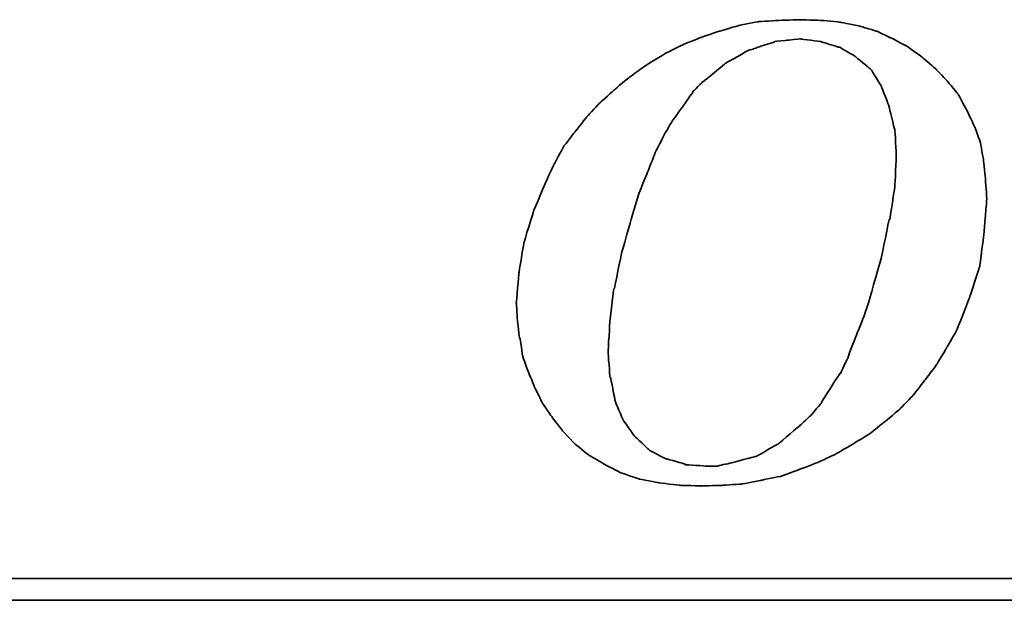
# Model space of a CAD drawing. Header units: millimetres. Extents: x 38 to 575, y 147 to 337.
# Tile 33 of 49: x 434.45 to 444.04, y 206.81 to 212.46. Entities that reach past the tile are written whole.
import ezdxf

# ---------------------------------------------------------------- set-up
doc = ezdxf.new("R2010")
doc.units = ezdxf.units.MM
doc.header["$LTSCALE"] = 0.15
doc.layers.add('DIM', color=4, linetype='CONTINUOUS')
doc.layers.add('layer 1', color=7, linetype='CONTINUOUS')

# ---------------------------------------------------------------- blocks, each defined once
blk = doc.blocks.new('TBI MOTION logo(完整正式版)')
at = {"layer": 'layer 1', "color": 22, "lineweight": 35}
for points, knots in [([(-11.34375, -6.98375), (-11.34375, -6.98375), (-10.91375, -7.43875), (-10.91375, -7.43875), (-10.91375, -7.43875), (-10.91375, -7.43875), (-10.38625, -7.87125), (-10.38625, -7.87125), (-10.38625, -7.87125), (-10.38625, -7.87125), (-9.81125, -8.20375), (-9.81125, -8.20375), (-9.81125, -8.20375), (-9.81125, -8.20375), (-9.21125, -8.51875), (-9.21125, -8.51875), (-9.21125, -8.51875), (-9.21125, -8.51875), (-8.51625, -8.75875), (-8.51625, -8.75875), (-8.51625, -8.75875), (-8.51625, -8.75875), (-7.77125, -8.90375), (-7.77125, -8.90375), (-7.77125, -8.90375), (-7.77125, -8.90375), (-6.97875, -8.99875), (-6.97875, -8.99875), (-6.97875, -8.99875), (-6.97875, -8.99875), (-6.14125, -9.02375), (-6.14125, -9.02375), (-6.14125, -9.02375), (-6.14125, -9.02375), (-5.37125, -8.99875), (-5.37125, -8.99875), (-5.37125, -8.99875), (-5.37125, -8.99875), (-4.65375, -8.94875), (-4.65375, -8.94875), (-4.65375, -8.94875), (-4.65375, -8.94875), (-3.93375, -8.80625), (-3.93375, -8.80625), (-3.93375, -8.80625), (-3.93375, -8.80625), (-3.21375, -8.66375), (-3.21375, -8.66375), (-3.21375, -8.66375), (-3.21375, -8.66375), (-2.49375, -8.39875), (-2.49375, -8.39875), (-2.49375, -8.39875), (-2.49375, -8.39875), (-1.79875, -8.13375), (-1.79875, -8.13375), (-1.79875, -8.13375), (-1.79875, -8.13375), (-1.17375, -7.84375), (-1.17375, -7.84375), (-1.17375, -7.84375), (-1.17375, -7.84375), (-0.52375, -7.46375), (-0.52375, -7.46375), (-0.52375, -7.46375), (-0.52375, -7.46375), (0.10124, -7.07875), (0.10124, -7.07875), (0.10124, -7.07875), (0.10124, -7.07875), (0.67625, -6.62375), (0.67625, -6.62375), (0.67625, -6.62375), (0.67625, -6.62375), (1.24874, -6.14375), (1.24874, -6.14375), (1.24874, -6.14375), (1.24874, -6.14375), (1.72874, -5.64125), (1.72874, -5.64125), (1.72874, -5.64125), (1.72874, -5.64125), (2.18624, -5.06375), (2.18624, -5.06375), (2.18624, -5.06375), (2.18624, -5.06375), (2.61625, -4.48874), (2.61625, -4.48874), (2.61625, -4.48874), (2.61625, -4.48874), (3.00125, -3.83874), (3.00125, -3.83874), (3.00125, -3.83874), (3.00125, -3.83874), (3.36124, -3.21374), (3.36124, -3.21374), (3.36124, -3.21374), (3.36124, -3.21374), (3.84374, -1.99125), (3.84374, -1.99125), (3.84374, -1.99125), (3.84374, -1.99125), (4.22625, -0.81875), (4.22625, -0.81875), (4.22625, -0.81875), (4.22625, -0.81875), (4.39125, 0.45624), (4.39125, 0.45624), (4.39125, 0.45624), (4.39125, 0.45624), (4.48874, 1.70124), (4.48874, 1.70124), (4.48874, 1.70124), (4.48874, 1.70124), (4.43874, 2.44625), (4.43874, 2.44625), (4.43874, 2.44625), (4.43874, 2.44625), (4.36874, 3.14125), (4.36874, 3.14125), (4.36874, 3.14125), (4.36874, 3.14125), (4.25125, 3.81125), (4.25125, 3.81125), (4.25125, 3.81125), (4.25125, 3.81125), (4.03124, 4.41125), (4.03124, 4.41125), (4.03124, 4.41125), (4.03124, 4.41125), (3.74374, 5.01125), (3.74374, 5.01125), (3.74374, 5.01125), (3.74374, 5.01125), (3.43124, 5.58875), (3.43124, 5.58875), (3.43124, 5.58875), (3.43124, 5.58875), (3.02625, 6.09125), (3.02625, 6.09125), (3.02625, 6.09125), (3.02625, 6.09125), (2.59374, 6.54875), (2.59374, 6.54875), (2.59374, 6.54875), (2.59374, 6.54875), (2.09124, 6.98125), (2.09124, 6.98125), (2.09124, 6.98125), (2.09124, 6.98125), (1.56124, 7.36625), (1.56124, 7.36625), (1.56124, 7.36625), (1.56124, 7.36625), (0.98624, 7.67625), (0.98624, 7.67625), (0.98624, 7.67625), (0.98624, 7.67625), (0.38624, 7.96375), (0.38624, 7.96375), (0.38624, 7.96375), (0.38624, 7.96375), (-0.25875, 8.15625), (-0.25875, 8.15625), (-0.25875, 8.15625), (-0.25875, 8.15625), (-0.98125, 8.30125), (-0.98125, 8.30125), (-0.98125, 8.30125), (-0.98125, 8.30125), (-1.70124, 8.37125), (-1.70124, 8.37125), (-1.70124, 8.37125), (-1.70124, 8.37125), (-2.49375, 8.39624), (-2.49375, 8.39624), (-2.49375, 8.39624), (-2.49375, 8.39624), (-3.28625, 8.37125), (-3.28625, 8.37125), (-3.28625, 8.37125), (-3.28625, 8.37125), (-4.05125, 8.32125), (-4.05125, 8.32125), (-4.05125, 8.32125), (-4.05125, 8.32125), (-4.77375, 8.18125), (-4.77375, 8.18125), (-4.77375, 8.18125), (-4.77375, 8.18125), (-5.51625, 7.96375), (-5.51625, 7.96375), (-5.51625, 7.96375), (-5.51625, 7.96375), (-6.21125, 7.72625), (-6.21125, 7.72625), (-6.21125, 7.72625), (-6.21125, 7.72625), (-6.92875, 7.43625), (-6.92875, 7.43625), (-6.92875, 7.43625), (-6.92875, 7.43625), (-7.57875, 7.10125), (-7.57875, 7.10125), (-7.57875, 7.10125), (-7.57875, 7.10125), (-8.24875, 6.69125), (-8.24875, 6.69125), (-8.24875, 6.69125), (-8.24875, 6.69125), (-8.84875, 6.26125), (-8.84875, 6.26125), (-8.84875, 6.26125), (-8.84875, 6.26125), (-9.42625, 5.78125), (-9.42625, 5.78125), (-9.42625, 5.78125), (-9.42625, 5.78125), (-9.95375, 5.30125), (-9.95375, 5.30125), (-9.95375, 5.30125), (-9.95375, 5.30125), (-10.43375, 4.79624), (-10.43375, 4.79624), (-10.43375, 4.79624), (-10.43375, 4.79624), (-10.88875, 4.22125), (-10.88875, 4.22125), (-10.88875, 4.22125), (-10.88875, 4.22125), (-11.29875, 3.69375), (-11.29875, 3.69375), (-11.29875, 3.69375), (-11.29875, 3.69375), (-11.63375, 3.09125), (-11.63375, 3.09125), (-11.63375, 3.09125), (-11.63375, 3.09125), (-11.91875, 2.49625), (-11.91875, 2.49625), (-11.91875, 2.49625), (-11.91875, 2.49625), (-12.44875, 1.24625), (-12.44875, 1.24625), (-12.44875, 1.24625), (-12.44875, 1.24625), (-12.80875, 0.06874), (-12.80875, 0.06874), (-12.80875, 0.06874), (-12.80875, 0.06874), (-12.99875, -1.07875), (-12.99875, -1.07875), (-12.99875, -1.07875), (-12.99875, -1.07875), (-13.09375, -2.18375), (-13.09375, -2.18375), (-13.09375, -2.18375), (-13.09375, -2.18375), (-13.04875, -2.85375), (-13.04875, -2.85375), (-13.04875, -2.85375), (-13.04875, -2.85375), (-12.97375, -3.50375), (-12.97375, -3.50375), (-12.97375, -3.50375), (-12.97375, -3.50375), (-12.95375, -3.50375), (-12.95375, -3.50375), (-12.95375, -3.50375), (-12.95375, -3.50375), (-12.85375, -4.17375), (-12.85375, -4.17375), (-12.85375, -4.17375), (-12.85375, -4.17375), (-12.63875, -4.77624), (-12.63875, -4.77624), (-12.63875, -4.77624), (-12.63875, -4.77624), (-12.39875, -5.35125), (-12.39875, -5.35125), (-12.39875, -5.35125), (-12.39875, -5.35125), (-12.11375, -5.92875), (-12.11375, -5.92875), (-12.11375, -5.92875), (-12.11375, -5.92875), (-11.75375, -6.45375), (-11.75375, -6.45375), (-11.75375, -6.45375), (-11.75375, -6.45375), (-11.34375, -6.98375), (-11.34375, -6.98375)], [0, 0, 0, 0, 0.01369863, 0.01369863, 0.01369863, 0.01369864, 0.02739726, 0.02739726, 0.02739726, 0.02739727, 0.04109589, 0.04109589, 0.04109589, 0.0410959, 0.05479452, 0.05479452, 0.05479452, 0.05479453, 0.06849315, 0.06849315, 0.06849315, 0.06849316, 0.08219178, 0.08219178, 0.08219178, 0.08219179, 0.09589041, 0.09589041, 0.09589041, 0.09589042, 0.10958904, 0.10958904, 0.10958904, 0.10958905, 0.12328767, 0.12328767, 0.12328767, 0.12328768, 0.1369863, 0.1369863, 0.1369863, 0.13698631, 0.15068493, 0.15068493, 0.15068493, 0.15068494, 0.16438356, 0.16438356, 0.16438356, 0.16438357, 0.17808219, 0.17808219, 0.17808219, 0.1780822, 0.19178082, 0.19178082, 0.19178082, 0.19178083, 0.20547945, 0.20547945, 0.20547945, 0.20547946, 0.21917808, 0.21917808, 0.21917808, 0.21917809, 0.23287671, 0.23287671, 0.23287671, 0.23287672, 0.24657534, 0.24657534, 0.24657534, 0.24657535, 0.26027397, 0.26027397, 0.26027397, 0.26027398, 0.2739726, 0.2739726, 0.2739726, 0.27397261, 0.28767123, 0.28767123, 0.28767123, 0.28767124, 0.30136986, 0.30136986, 0.30136986, 0.30136987, 0.31506849, 0.31506849, 0.31506849, 0.3150685, 0.32876712, 0.32876712, 0.32876712, 0.32876713, 0.34246575, 0.34246575, 0.34246575, 0.34246576, 0.35616438, 0.35616438, 0.35616438, 0.35616439, 0.36986301, 0.36986301, 0.36986301, 0.36986302, 0.38356164, 0.38356164, 0.38356164, 0.38356165, 0.39726027, 0.39726027, 0.39726027, 0.39726028, 0.4109589, 0.4109589, 0.4109589, 0.41095891, 0.42465753, 0.42465753, 0.42465753, 0.42465754, 0.43835616, 0.43835616, 0.43835616, 0.43835617, 0.45205479, 0.45205479, 0.45205479, 0.4520548, 0.46575342, 0.46575342, 0.46575342, 0.46575343, 0.47945205, 0.47945205, 0.47945205, 0.47945206, 0.49315068, 0.49315068, 0.49315068, 0.49315069, 0.50684932, 0.50684932, 0.50684932, 0.50684933, 0.52054795, 0.52054795, 0.52054795, 0.52054796, 0.53424658, 0.53424658, 0.53424658, 0.53424659, 0.54794521, 0.54794521, 0.54794521, 0.54794522, 0.56164384, 0.56164384, 0.56164384, 0.56164385, 0.57534247, 0.57534247, 0.57534247, 0.57534248, 0.5890411, 0.5890411, 0.5890411, 0.58904111, 0.60273973, 0.60273973, 0.60273973, 0.60273974, 0.61643836, 0.61643836, 0.61643836, 0.61643837, 0.63013699, 0.63013699, 0.63013699, 0.630137, 0.64383562, 0.64383562, 0.64383562, 0.64383563, 0.65753425, 0.65753425, 0.65753425, 0.65753426, 0.67123288, 0.67123288, 0.67123288, 0.67123289, 0.68493151, 0.68493151, 0.68493151, 0.68493152, 0.69863014, 0.69863014, 0.69863014, 0.69863015, 0.71232877, 0.71232877, 0.71232877, 0.71232878, 0.7260274, 0.7260274, 0.7260274, 0.72602741, 0.73972603, 0.73972603, 0.73972603, 0.73972604, 0.75342466, 0.75342466, 0.75342466, 0.75342467, 0.76712329, 0.76712329, 0.76712329, 0.7671233, 0.78082192, 0.78082192, 0.78082192, 0.78082193, 0.79452055, 0.79452055, 0.79452055, 0.79452056, 0.80821918, 0.80821918, 0.80821918, 0.80821919, 0.82191781, 0.82191781, 0.82191781, 0.82191782, 0.83561644, 0.83561644, 0.83561644, 0.83561645, 0.84931507, 0.84931507, 0.84931507, 0.84931508, 0.8630137, 0.8630137, 0.8630137, 0.86301371, 0.87671233, 0.87671233, 0.87671233, 0.87671234, 0.89041096, 0.89041096, 0.89041096, 0.89041097, 0.90410959, 0.90410959, 0.90410959, 0.9041096, 0.91780822, 0.91780822, 0.91780822, 0.91780823, 0.93150685, 0.93150685, 0.93150685, 0.93150686, 0.94520548, 0.94520548, 0.94520548, 0.94520549, 0.95890411, 0.95890411, 0.95890411, 0.95890412, 0.97260274, 0.97260274, 0.97260274, 0.97260275, 0.98630137, 0.98630137, 0.98630137, 0.98630138, 1, 1, 1, 1]), ([(-8.77875, 1.03124), (-8.77875, 1.03124), (-8.51625, 1.89625), (-8.51625, 1.89625), (-8.51625, 1.89625), (-8.51625, 1.89625), (-8.20375, 2.66375), (-8.20375, 2.66375), (-8.20375, 2.66375), (-8.20375, 2.66375), (-7.91625, 3.38125), (-7.91625, 3.38125), (-7.91625, 3.38125), (-7.91625, 3.38125), (-7.91625, 3.40624), (-7.91625, 3.40624), (-7.91625, 3.40624), (-7.91625, 3.40624), (-7.57875, 4.07624), (-7.57875, 4.07624), (-7.57875, 4.07624), (-7.57875, 4.07624), (-7.24375, 4.65125), (-7.24375, 4.65125), (-7.24375, 4.65125), (-7.24375, 4.65125), (-7.21875, 4.65125), (-7.21875, 4.65125), (-7.21875, 4.65125), (-7.21875, 4.65125), (-7.21875, 4.67624), (-7.21875, 4.67624), (-7.21875, 4.67624), (-7.21875, 4.67624), (-6.83625, 5.20375), (-6.83625, 5.20375), (-6.83625, 5.20375), (-6.83625, 5.20375), (-6.49875, 5.68625), (-6.49875, 5.68625), (-6.49875, 5.68625), (-6.49875, 5.68625), (-6.49875, 5.70625), (-6.49875, 5.70625), (-6.49875, 5.70625), (-6.49875, 5.70625), (-6.11625, 6.09125), (-6.11625, 6.09125), (-6.11625, 6.09125), (-6.11625, 6.09125), (-6.09125, 6.09125), (-6.09125, 6.09125), (-6.09125, 6.09125), (-6.09125, 6.09125), (-5.27375, 6.76625), (-5.27375, 6.76625), (-5.27375, 6.76625), (-5.27375, 6.76625), (-5.24875, 6.76625), (-5.24875, 6.76625), (-5.24875, 6.76625), (-5.24875, 6.76625), (-5.24875, 6.78625), (-5.24875, 6.78625), (-5.24875, 6.78625), (-5.24875, 6.78625), (-4.38875, 7.26624), (-4.38875, 7.26624), (-4.38875, 7.26624), (-4.38875, 7.26624), (-4.36125, 7.26624), (-4.36125, 7.26624), (-4.36125, 7.26624), (-4.36125, 7.26624), (-3.93375, 7.41125), (-3.93375, 7.41125), (-3.93375, 7.41125), (-3.93375, 7.41125), (-3.47375, 7.55625), (-3.47375, 7.55625), (-3.47375, 7.55625), (-3.47375, 7.55625), (-3.45375, 7.55625), (-3.45375, 7.55625), (-3.45375, 7.55625), (-3.45375, 7.55625), (-3.42875, 7.58124), (-3.42875, 7.58124), (-3.42875, 7.58124), (-3.42875, 7.58124), (-2.97375, 7.62625), (-2.97375, 7.62625), (-2.97375, 7.62625), (-2.97375, 7.62625), (-2.49375, 7.67625), (-2.49375, 7.67625), (-2.49375, 7.67625), (-2.49375, 7.67625), (-2.46875, 7.67625), (-2.46875, 7.67625), (-2.46875, 7.67625), (-2.46875, 7.67625), (-1.70124, 7.58124), (-1.70124, 7.58124), (-1.70124, 7.58124), (-1.70124, 7.58124), (-1.67875, 7.55625), (-1.67875, 7.55625), (-1.67875, 7.55625), (-1.67875, 7.55625), (-1.65375, 7.55625), (-1.65375, 7.55625), (-1.65375, 7.55625), (-1.65375, 7.55625), (-1.03125, 7.36625), (-1.03125, 7.36625), (-1.03125, 7.36625), (-1.03125, 7.36625), (-1.00625, 7.36625), (-1.00625, 7.36625), (-1.00625, 7.36625), (-1.00625, 7.36625), (-0.43124, 7.02624), (-0.43124, 7.02624), (-0.43124, 7.02624), (-0.43124, 7.02624), (-0.40625, 7.00624), (-0.40625, 7.00624), (-0.40625, 7.00624), (-0.40625, 7.00624), (0.12124, 6.57124), (0.12124, 6.57124), (0.12124, 6.57124), (0.12124, 6.57124), (0.14624, 6.54875), (0.14624, 6.54875), (0.14624, 6.54875), (0.14624, 6.54875), (0.17124, 6.52375), (0.17124, 6.52375), (0.17124, 6.52375), (0.17124, 6.52375), (0.55625, 5.89875), (0.55625, 5.89875), (0.55625, 5.89875), (0.55625, 5.89875), (0.55625, 5.87625), (0.55625, 5.87625), (0.55625, 5.87625), (0.55625, 5.87625), (0.84124, 5.15625), (0.84124, 5.15625), (0.84124, 5.15625), (0.84124, 5.15625), (0.84124, 5.13125), (0.84124, 5.13125), (0.84124, 5.13125), (0.84124, 5.13125), (1.03624, 4.31875), (1.03624, 4.31875), (1.03624, 4.31875), (1.03624, 4.31875), (1.05624, 4.31875), (1.05624, 4.31875), (1.05624, 4.31875), (1.05624, 4.31875), (1.05624, 4.29125), (1.05624, 4.29125), (1.05624, 4.29125), (1.05624, 4.29125), (1.10625, 3.33125), (1.10625, 3.33125), (1.10625, 3.33125), (1.10625, 3.33125), (1.10625, 3.30875), (1.10625, 3.30875), (1.10625, 3.30875), (1.10625, 3.30875), (1.05624, 2.20624), (1.05624, 2.20624), (1.05624, 2.20624), (1.05624, 2.20624), (1.05624, 2.18124), (1.05624, 2.18124), (1.05624, 2.18124), (1.05624, 2.18124), (0.86624, 0.93624), (0.86624, 0.93624), (0.86624, 0.93624), (0.86624, 0.93624), (0.84124, 0.93624), (0.84124, 0.93624), (0.84124, 0.93624), (0.84124, 0.93624), (0.55625, -0.45874), (0.55625, -0.45874), (0.55625, -0.45874), (0.55625, -0.45874), (0.12124, -1.99125), (0.12124, -1.99125), (0.12124, -1.99125), (0.12124, -1.99125), (0.12124, -2.01874), (0.12124, -2.01874), (0.12124, -2.01874), (0.12124, -2.01874), (-0.13874, -2.78375), (-0.13874, -2.78375), (-0.13874, -2.78375), (-0.13874, -2.78375), (-0.43124, -3.50375), (-0.43124, -3.50375), (-0.43124, -3.50375), (-0.43124, -3.50375), (-0.69375, -4.19875), (-0.69375, -4.19875), (-0.69375, -4.19875), (-0.69375, -4.19875), (-0.69375, -4.22375), (-0.69375, -4.22375), (-0.69375, -4.22375), (-0.69375, -4.22375), (-0.98125, -4.82374), (-0.98125, -4.82374), (-0.98125, -4.82374), (-0.98125, -4.82374), (-1.00625, -4.82374), (-1.00625, -4.82374), (-1.00625, -4.82374), (-1.00625, -4.82374), (-1.33875, -5.35125), (-1.33875, -5.35125), (-1.33875, -5.35125), (-1.33875, -5.35125), (-1.67875, -5.87875), (-1.67875, -5.87875), (-1.67875, -5.87875), (-1.67875, -5.87875), (-1.67875, -5.90375), (-1.67875, -5.90375), (-1.67875, -5.90375), (-1.67875, -5.90375), (-2.05875, -6.35875), (-2.05875, -6.35875), (-2.05875, -6.35875), (-2.05875, -6.35875), (-2.08375, -6.38375), (-2.08375, -6.38375), (-2.08375, -6.38375), (-2.08375, -6.38375), (-2.46875, -6.74375), (-2.46875, -6.74375), (-2.46875, -6.74375), (-2.46875, -6.74375), (-3.25875, -7.41625), (-3.25875, -7.41625), (-3.25875, -7.41625), (-3.25875, -7.41625), (-3.28625, -7.43875), (-3.28625, -7.43875), (-3.28625, -7.43875), (-3.28625, -7.43875), (-4.12375, -7.91875), (-4.12375, -7.91875), (-4.12375, -7.91875), (-4.12375, -7.91875), (-4.14875, -7.91875), (-4.14875, -7.91875), (-4.14875, -7.91875), (-4.14875, -7.91875), (-4.17125, -7.91875), (-4.17125, -7.91875), (-4.17125, -7.91875), (-4.17125, -7.91875), (-5.03375, -8.15875), (-5.03375, -8.15875), (-5.03375, -8.15875), (-5.03375, -8.15875), (-5.51625, -8.25625), (-5.51625, -8.25625), (-5.51625, -8.25625), (-5.51625, -8.25625), (-5.54125, -8.27875), (-5.54125, -8.27875), (-5.54125, -8.27875), (-5.54125, -8.27875), (-5.56375, -8.27875), (-5.56375, -8.27875), (-5.56375, -8.27875), (-5.56375, -8.27875), (-5.99625, -8.27875), (-5.99625, -8.27875), (-5.99625, -8.27875), (-5.99625, -8.27875), (-6.76375, -8.23125), (-6.76375, -8.23125), (-6.76375, -8.23125), (-6.76375, -8.23125), (-6.78875, -8.23125), (-6.78875, -8.23125), (-6.78875, -8.23125), (-6.78875, -8.23125), (-6.78875, -8.20375), (-6.78875, -8.20375), (-6.78875, -8.20375), (-6.78875, -8.20375), (-7.45875, -8.01375), (-7.45875, -8.01375), (-7.45875, -8.01375), (-7.45875, -8.01375), (-7.48375, -8.01375), (-7.48375, -8.01375), (-7.48375, -8.01375), (-7.48375, -8.01375), (-7.50875, -8.01375), (-7.50875, -8.01375), (-7.50875, -8.01375), (-7.50875, -8.01375), (-8.13125, -7.67875), (-8.13125, -7.67875), (-8.13125, -7.67875), (-8.13125, -7.67875), (-8.15625, -7.65375), (-8.15625, -7.65375), (-8.15625, -7.65375), (-8.15625, -7.65375), (-8.65875, -7.17375), (-8.65875, -7.17375), (-8.65875, -7.17375), (-8.65875, -7.17375), (-8.68375, -7.14875), (-8.68375, -7.14875), (-8.68375, -7.14875), (-8.68375, -7.14875), (-9.08875, -6.57375), (-9.08875, -6.57375), (-9.08875, -6.57375), (-9.08875, -6.57375), (-9.11375, -6.54875), (-9.11375, -6.54875), (-9.11375, -6.54875), (-9.11375, -6.54875), (-9.11375, -6.52875), (-9.11375, -6.52875), (-9.11375, -6.52875), (-9.11375, -6.52875), (-9.40375, -5.85375), (-9.40375, -5.85375), (-9.40375, -5.85375), (-9.40375, -5.85375), (-9.40375, -5.82875), (-9.40375, -5.82875), (-9.40375, -5.82875), (-9.40375, -5.82875), (-9.56875, -4.96875), (-9.56875, -4.96875), (-9.56875, -4.96875), (-9.56875, -4.96875), (-9.59375, -4.94375), (-9.59375, -4.94375), (-9.59375, -4.94375), (-9.59375, -4.94375), (-9.66375, -4.03375), (-9.66375, -4.03375), (-9.66375, -4.03375), (-9.66375, -4.03375), (-9.66375, -4.00875), (-9.66375, -4.00875), (-9.66375, -4.00875), (-9.66375, -4.00875), (-9.59375, -2.85375), (-9.59375, -2.85375), (-9.59375, -2.85375), (-9.59375, -2.85375), (-9.45125, -1.65875), (-9.45125, -1.65875), (-9.45125, -1.65875), (-9.45125, -1.65875), (-9.42625, -1.63375), (-9.42625, -1.63375), (-9.42625, -1.63375), (-9.42625, -1.63375), (-9.16125, -0.33875), (-9.16125, -0.33875), (-9.16125, -0.33875), (-9.16125, -0.33875), (-8.77875, 1.00624), (-8.77875, 1.00624), (-8.77875, 1.00624), (-8.77875, 1.00624), (-8.77875, 1.03124), (-8.77875, 1.03124)], [0, 0, 0, 0, 0.01020408, 0.01020408, 0.01020408, 0.01020409, 0.02040816, 0.02040816, 0.02040816, 0.02040817, 0.03061224, 0.03061224, 0.03061224, 0.03061225, 0.04081633, 0.04081633, 0.04081633, 0.04081634, 0.05102041, 0.05102041, 0.05102041, 0.05102042, 0.06122449, 0.06122449, 0.06122449, 0.0612245, 0.07142857, 0.07142857, 0.07142857, 0.07142858, 0.08163265, 0.08163265, 0.08163265, 0.08163266, 0.09183673, 0.09183673, 0.09183673, 0.09183674, 0.10204082, 0.10204082, 0.10204082, 0.10204083, 0.1122449, 0.1122449, 0.1122449, 0.11224491, 0.12244898, 0.12244898, 0.12244898, 0.12244899, 0.13265306, 0.13265306, 0.13265306, 0.13265307, 0.14285714, 0.14285714, 0.14285714, 0.14285715, 0.15306122, 0.15306122, 0.15306122, 0.15306123, 0.16326531, 0.16326531, 0.16326531, 0.16326532, 0.17346939, 0.17346939, 0.17346939, 0.1734694, 0.18367347, 0.18367347, 0.18367347, 0.18367348, 0.19387755, 0.19387755, 0.19387755, 0.19387756, 0.20408163, 0.20408163, 0.20408163, 0.20408164, 0.21428571, 0.21428571, 0.21428571, 0.21428572, 0.2244898, 0.2244898, 0.2244898, 0.22448981, 0.23469388, 0.23469388, 0.23469388, 0.23469389, 0.24489796, 0.24489796, 0.24489796, 0.24489797, 0.25510204, 0.25510204, 0.25510204, 0.25510205, 0.26530612, 0.26530612, 0.26530612, 0.26530613, 0.2755102, 0.2755102, 0.2755102, 0.27551021, 0.28571429, 0.28571429, 0.28571429, 0.2857143, 0.29591837, 0.29591837, 0.29591837, 0.29591838, 0.30612245, 0.30612245, 0.30612245, 0.30612246, 0.31632653, 0.31632653, 0.31632653, 0.31632654, 0.32653061, 0.32653061, 0.32653061, 0.32653062, 0.33673469, 0.33673469, 0.33673469, 0.3367347, 0.34693878, 0.34693878, 0.34693878, 0.34693879, 0.35714286, 0.35714286, 0.35714286, 0.35714287, 0.36734694, 0.36734694, 0.36734694, 0.36734695, 0.37755102, 0.37755102, 0.37755102, 0.37755103, 0.3877551, 0.3877551, 0.3877551, 0.38775511, 0.39795918, 0.39795918, 0.39795918, 0.39795919, 0.40816327, 0.40816327, 0.40816327, 0.40816328, 0.41836735, 0.41836735, 0.41836735, 0.41836736, 0.42857143, 0.42857143, 0.42857143, 0.42857144, 0.43877551, 0.43877551, 0.43877551, 0.43877552, 0.44897959, 0.44897959, 0.44897959, 0.4489796, 0.45918367, 0.45918367, 0.45918367, 0.45918368, 0.46938776, 0.46938776, 0.46938776, 0.46938777, 0.47959184, 0.47959184, 0.47959184, 0.47959185, 0.48979592, 0.48979592, 0.48979592, 0.48979593, 0.5, 0.5, 0.5, 0.50000001, 0.51020408, 0.51020408, 0.51020408, 0.51020409, 0.52040816, 0.52040816, 0.52040816, 0.52040817, 0.53061224, 0.53061224, 0.53061224, 0.53061225, 0.54081633, 0.54081633, 0.54081633, 0.54081634, 0.55102041, 0.55102041, 0.55102041, 0.55102042, 0.56122449, 0.56122449, 0.56122449, 0.5612245, 0.57142857, 0.57142857, 0.57142857, 0.57142858, 0.58163265, 0.58163265, 0.58163265, 0.58163266, 0.59183673, 0.59183673, 0.59183673, 0.59183674, 0.60204082, 0.60204082, 0.60204082, 0.60204083, 0.6122449, 0.6122449, 0.6122449, 0.61224491, 0.62244898, 0.62244898, 0.62244898, 0.62244899, 0.63265306, 0.63265306, 0.63265306, 0.63265307, 0.64285714, 0.64285714, 0.64285714, 0.64285715, 0.65306122, 0.65306122, 0.65306122, 0.65306123, 0.66326531, 0.66326531, 0.66326531, 0.66326532, 0.67346939, 0.67346939, 0.67346939, 0.6734694, 0.68367347, 0.68367347, 0.68367347, 0.68367348, 0.69387755, 0.69387755, 0.69387755, 0.69387756, 0.70408163, 0.70408163, 0.70408163, 0.70408164, 0.71428571, 0.71428571, 0.71428571, 0.71428572, 0.7244898, 0.7244898, 0.7244898, 0.72448981, 0.73469388, 0.73469388, 0.73469388, 0.73469389, 0.74489796, 0.74489796, 0.74489796, 0.74489797, 0.75510204, 0.75510204, 0.75510204, 0.75510205, 0.76530612, 0.76530612, 0.76530612, 0.76530613, 0.7755102, 0.7755102, 0.7755102, 0.77551021, 0.78571429, 0.78571429, 0.78571429, 0.7857143, 0.79591837, 0.79591837, 0.79591837, 0.79591838, 0.80612245, 0.80612245, 0.80612245, 0.80612246, 0.81632653, 0.81632653, 0.81632653, 0.81632654, 0.82653061, 0.82653061, 0.82653061, 0.82653062, 0.83673469, 0.83673469, 0.83673469, 0.8367347, 0.84693878, 0.84693878, 0.84693878, 0.84693879, 0.85714286, 0.85714286, 0.85714286, 0.85714287, 0.86734694, 0.86734694, 0.86734694, 0.86734695, 0.87755102, 0.87755102, 0.87755102, 0.87755103, 0.8877551, 0.8877551, 0.8877551, 0.88775511, 0.89795918, 0.89795918, 0.89795918, 0.89795919, 0.90816327, 0.90816327, 0.90816327, 0.90816328, 0.91836735, 0.91836735, 0.91836735, 0.91836736, 0.92857143, 0.92857143, 0.92857143, 0.92857144, 0.93877551, 0.93877551, 0.93877551, 0.93877552, 0.94897959, 0.94897959, 0.94897959, 0.9489796, 0.95918367, 0.95918367, 0.95918367, 0.95918368, 0.96938776, 0.96938776, 0.96938776, 0.96938777, 0.97959184, 0.97959184, 0.97959184, 0.97959185, 0.98979592, 0.98979592, 0.98979592, 0.98979593, 1, 1, 1, 1]), ([(75.90875, -9.47875), (75.90875, -9.47875), (75.90875, -12.28625), (75.90875, -12.28625), (75.90875, -12.28625), (75.90875, -12.28625), (75.90875, -12.47875), (75.90875, -12.47875), (75.90875, -12.47875), (75.90875, -12.47875), (75.71625, -12.47875), (75.71625, -12.47875), (75.71625, -12.47875), (75.71625, -12.47875), (-88.32875, -12.47875), (-88.32875, -12.47875), (-88.32875, -12.47875), (-88.32875, -12.47875), (-88.32875, -13.29375), (-88.32875, -13.29375), (-88.32875, -13.29375), (-88.32875, -13.29375), (82.89125, -13.29375), (82.89125, -13.29375), (82.89125, -13.29375), (82.89125, -13.29375), (75.90875, -9.47875), (75.90875, -9.47875)], [0, 0, 0, 0, 0.14285714, 0.14285714, 0.14285714, 0.14285715, 0.28571429, 0.28571429, 0.28571429, 0.2857143, 0.42857143, 0.42857143, 0.42857143, 0.42857144, 0.57142857, 0.57142857, 0.57142857, 0.57142858, 0.71428571, 0.71428571, 0.71428571, 0.71428572, 0.85714286, 0.85714286, 0.85714286, 0.85714287, 1, 1, 1, 1])]:
    blk.add_open_spline(points, degree=3, knots=knots, dxfattribs=at)

msp = doc.modelspace()

# ---------------------------------------------------------------- block references
at = {"layer": 'DIM', "color": 0, "xscale": 0.2606204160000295, "yscale": 0.2606204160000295, "zscale": 0.2606204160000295}
msp.add_blockref('TBI MOTION logo(完整正式版)', (442.6981, 210.2731), dxfattribs=at)

doc.saveas('drawing.dxf')
